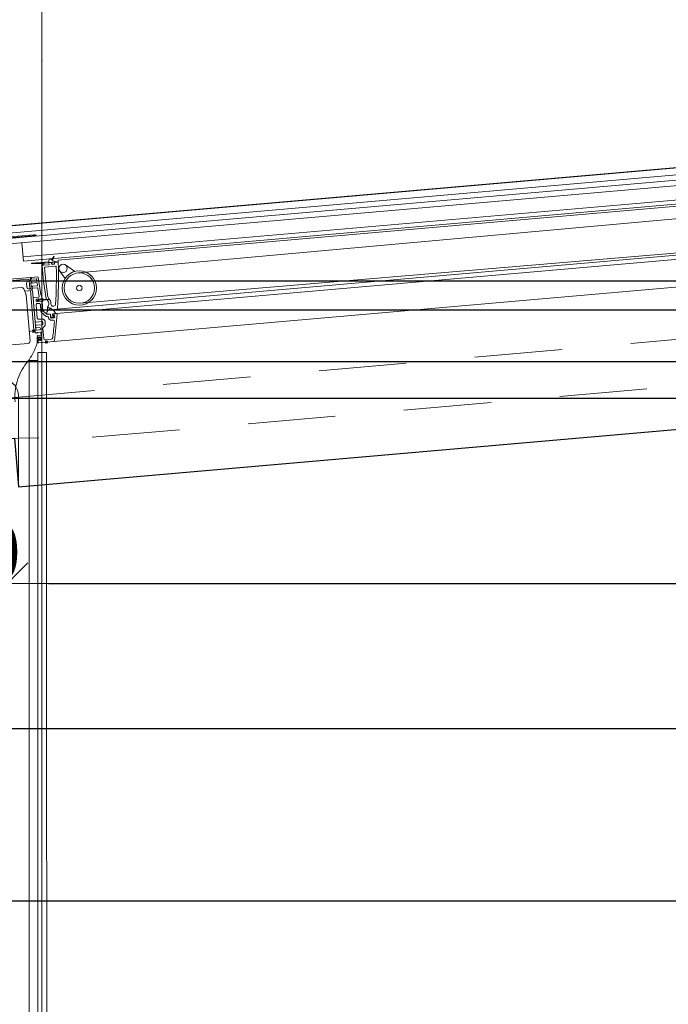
# Model space of a CAD drawing. Header units: metres. Extents: x -12 to 62.3, y -22.2 to 2.8.
# Tile 109 of 214: x 24.8 to 25.7, y -2.5 to -1.1. Entities that reach past the tile are written whole.
import ezdxf

# ---------------------------------------------------------------- set-up
doc = ezdxf.new("R2010")
doc.units = ezdxf.units.M
doc.header["$LTSCALE"] = 20
doc.header["$MEASUREMENT"] = 0
for name, pattern in [('HIDDEN', [0.009525, 0.00635, -0.003175]), ('Raster', [0.2, 0.1, -0.05, 0, -0.05]), ('SNIT2', [0.02, 0.01, -0.002, 0.002, -0.002, 0.002, -0.002])]:
    doc.linetypes.add(name, pattern=pattern)
doc.layers.get('0').update_dxf_attribs({"color": 8, "lineweight": 9})
doc.layers.get('Defpoints').update_dxf_attribs({"color": 8, "lineweight": 9})
for name, color, linetype in [('Neubau__ GHIW - Attika', 8, 'Continuous'), ('Neubau__ GHIW- Attika Fassade', 8, 'Continuous'), ('Neubau_R-Konstruktionsraster gross', 33, 'Continuous'), ('Neubau_S-Linien _ Schraffuren.2D', 8, 'Continuous'), ('Neubau_T-Bemaßung', 8, 'Continuous')]:
    doc.layers.add(name, color=color, linetype=linetype)
doc.layers.add('S-Linien _ Schraffuren.2D', color=8, linetype='Continuous', lineweight=9)
doc.styles.add('ERSTELLTER_STIL_2', font='arial.ttf')
doc.dimstyles.new('ERSTELLTER_STIL__1', dxfattribs={"dimtxt": 0.0875, "dimasz": 0.059375, "dimexe": 0.18, "dimexo": 0.0625, "dimgap": 0, "dimtad": 1, "dimzin": 0, "dimdsep": 46, "dimtxsty": 'ERSTELLTER_STIL_2', "dimblk": 'ARROWHEAD_6', "dimblk1": 'ARROWHEAD_6', "dimblk2": 'ARROWHEAD_6', "dimcen": 0.09, "dimclrd": 7, "dimclre": 7, "dimclrt": 7, "dimazin": 0, "dimtfac": 1, "dimtdec": 4, "dimtmove": 0, "dimatfit": 3, "dimfxl": 1, "dimtolj": 1, "dimtzin": 0, "dimarcsym": 0})
doc.dimstyles.new('ERSTELLTER_STIL__2', dxfattribs={"dimtxt": 0.0875, "dimasz": 0.059375, "dimexe": 0.18, "dimexo": 0.0625, "dimgap": 0, "dimtad": 1, "dimtih": 1, "dimtoh": 1, "dimzin": 0, "dimdsep": 46, "dimtxsty": 'ERSTELLTER_STIL_2', "dimblk": 'ARROWHEAD_6', "dimblk1": 'ARROWHEAD_6', "dimblk2": 'ARROWHEAD_6', "dimcen": 0.09, "dimclrd": 7, "dimclre": 7, "dimclrt": 7, "dimazin": 0, "dimtfac": 1, "dimtdec": 4, "dimtmove": 0, "dimatfit": 3, "dimfxl": 1, "dimtolj": 1, "dimtzin": 0, "dimarcsym": 0})

# ---------------------------------------------------------------- blocks, each defined once
blk = doc.blocks.new('ARROWHEAD_6')
at = {"color": 0, "linetype": 'Continuous', "lineweight": 0}
for p, q in [((-0.5, -0.5), (0.5, 0.5)), ((0, 0), (-1, 0))]:
    blk.add_line(p, q, dxfattribs=at)
blk = doc.blocks.new('*D492')
at = {"layer": 'Defpoints', "color": 0, "linetype": 'Continuous', "transparency": 16777216}
for p in [(19.0274, -2.395), (43.301, -2.395), (45.355, -2.695)]:
    blk.add_point(p, dxfattribs=at)
at = {"layer": 'Neubau_T-Bemaßung', "linetype": 'Continuous', "lineweight": -2, "transparency": 16777216}
for p, q in [((19.0274, -2.3356), (19.0274, -2.2763)), ((43.2385, -2.395), (18.8474, -2.395)), ((19.0274, -2.395), (19.0274, -2.4317)), ((19.0274, -2.695), (19.0274, -2.6586)), ((45.2925, -2.695), (18.8474, -2.695)), ((19.0274, -2.7544), (19.0274, -2.8138))]:
    blk.add_line(p, q, dxfattribs=at)
at = {"layer": 'Neubau_T-Bemaßung', "linetype": 'Continuous', "lineweight": -2, "transparency": 16777216, "xscale": 0.059375, "yscale": 0.059375, "zscale": 0.059375}
for p, rotation in [((19.0274, -2.395), 270), ((19.0274, -2.695), 90)]:
    blk.add_blockref('ARROWHEAD_6', p, dxfattribs=dict(at, rotation=rotation))
at = {"layer": 'Neubau_T-Bemaßung', "linetype": 'Continuous', "transparency": 16777216, "insert": (19.0274, -2.5451), "char_height": 0.0875, "attachment_point": 5, "rotation": 90, "style": 'ERSTELLTER_STIL_2'}
blk.add_mtext('\\A1;0.30', dxfattribs=at)
blk = doc.blocks.new('*D493')
at = {"layer": 'Defpoints', "color": 0, "linetype": 'Continuous', "transparency": 16777216}
for p in [(19.0274, -2.145), (55.892, -2.145), (43.301, -2.395)]:
    blk.add_point(p, dxfattribs=at)
at = {"layer": 'Neubau_T-Bemaßung', "linetype": 'Continuous', "lineweight": -2, "transparency": 16777216}
for p, q in [((19.0274, -2.0856), (19.0274, -2.0263)), ((55.8295, -2.145), (18.8474, -2.145)), ((19.0274, -2.145), (19.0274, -2.1562)), ((19.0274, -2.395), (19.0274, -2.3841)), ((43.2385, -2.395), (18.8474, -2.395)), ((19.0274, -2.4544), (19.0274, -2.5138))]:
    blk.add_line(p, q, dxfattribs=at)
at = {"layer": 'Neubau_T-Bemaßung', "linetype": 'Continuous', "lineweight": -2, "transparency": 16777216, "xscale": 0.059375, "yscale": 0.059375, "zscale": 0.059375}
for p, rotation in [((19.0274, -2.145), 270), ((19.0274, -2.395), 90)]:
    blk.add_blockref('ARROWHEAD_6', p, dxfattribs=dict(at, rotation=rotation))
at = {"layer": 'Neubau_T-Bemaßung', "linetype": 'Continuous', "transparency": 16777216, "insert": (19.0274, -2.2701), "char_height": 0.0875, "attachment_point": 5, "rotation": 90, "style": 'ERSTELLTER_STIL_2'}
blk.add_mtext('\\A1;0.25', dxfattribs=at)
blk = doc.blocks.new('*D501')
at = {"layer": 'Defpoints', "color": 0, "linetype": 'Continuous', "transparency": 16777216}
for p in [(19.3774, -2.395), (43.301, -2.395), (45.355, -2.695)]:
    blk.add_point(p, dxfattribs=at)
at = {"layer": 'Neubau_T-Bemaßung', "linetype": 'Continuous', "lineweight": -2, "transparency": 16777216}
for p, q in [((19.3774, -2.3356), (19.3774, -2.2763)), ((43.2385, -2.395), (19.1974, -2.395)), ((19.3774, -2.395), (19.3774, -2.4317)), ((19.3774, -2.695), (19.3774, -2.6586)), ((45.2925, -2.695), (19.1974, -2.695)), ((19.3774, -2.7544), (19.3774, -2.8138))]:
    blk.add_line(p, q, dxfattribs=at)
at = {"layer": 'Neubau_T-Bemaßung', "linetype": 'Continuous', "lineweight": -2, "transparency": 16777216, "xscale": 0.059375, "yscale": 0.059375, "zscale": 0.059375}
for p, rotation in [((19.3774, -2.395), 270), ((19.3774, -2.695), 90)]:
    blk.add_blockref('ARROWHEAD_6', p, dxfattribs=dict(at, rotation=rotation))
at = {"layer": 'Neubau_T-Bemaßung', "linetype": 'Continuous', "transparency": 16777216, "insert": (19.3774, -2.5451), "char_height": 0.0875, "attachment_point": 5, "rotation": 90, "style": 'ERSTELLTER_STIL_2'}
blk.add_mtext('\\A1;0.30', dxfattribs=at)
blk = doc.blocks.new('*D442')
at = {"layer": 'Defpoints', "color": 0, "linetype": 'Continuous', "transparency": 16777216}
for p in [(2.6448, -2.395), (43.301, -2.395), (45.355, -2.695)]:
    blk.add_point(p, dxfattribs=at)
at = {"layer": 'Neubau_T-Bemaßung', "linetype": 'Continuous', "lineweight": -2, "transparency": 16777216}
for p, q in [((2.6448, -2.3356), (2.6448, -2.2763)), ((43.2385, -2.395), (2.4648, -2.395)), ((2.6448, -2.395), (2.6448, -2.4317)), ((2.6448, -2.695), (2.6448, -2.6586)), ((45.2925, -2.695), (2.4648, -2.695)), ((2.6448, -2.7544), (2.6448, -2.8138))]:
    blk.add_line(p, q, dxfattribs=at)
at = {"layer": 'Neubau_T-Bemaßung', "linetype": 'Continuous', "lineweight": -2, "transparency": 16777216, "xscale": 0.059375, "yscale": 0.059375, "zscale": 0.059375}
for p, rotation in [((2.6448, -2.395), 270), ((2.6448, -2.695), 90)]:
    blk.add_blockref('ARROWHEAD_6', p, dxfattribs=dict(at, rotation=rotation))
at = {"layer": 'Neubau_T-Bemaßung', "linetype": 'Continuous', "transparency": 16777216, "insert": (2.6448, -2.5451), "char_height": 0.0875, "attachment_point": 5, "rotation": 90, "style": 'ERSTELLTER_STIL_2'}
blk.add_mtext('\\A1;0.30', dxfattribs=at)
blk = doc.blocks.new('*D443')
at = {"layer": 'Defpoints', "color": 0, "linetype": 'Continuous', "transparency": 16777216}
for p in [(2.6448, -2.145), (55.892, -2.145), (43.301, -2.395)]:
    blk.add_point(p, dxfattribs=at)
at = {"layer": 'Neubau_T-Bemaßung', "linetype": 'Continuous', "lineweight": -2, "transparency": 16777216}
for p, q in [((2.6448, -2.0856), (2.6448, -2.0263)), ((55.8295, -2.145), (2.4648, -2.145)), ((2.6448, -2.145), (2.6448, -2.1562)), ((2.6448, -2.395), (2.6448, -2.3841)), ((43.2385, -2.395), (2.4648, -2.395)), ((2.6448, -2.4544), (2.6448, -2.5138))]:
    blk.add_line(p, q, dxfattribs=at)
at = {"layer": 'Neubau_T-Bemaßung', "linetype": 'Continuous', "lineweight": -2, "transparency": 16777216, "xscale": 0.059375, "yscale": 0.059375, "zscale": 0.059375}
for p, rotation in [((2.6448, -2.145), 270), ((2.6448, -2.395), 90)]:
    blk.add_blockref('ARROWHEAD_6', p, dxfattribs=dict(at, rotation=rotation))
at = {"layer": 'Neubau_T-Bemaßung', "linetype": 'Continuous', "transparency": 16777216, "insert": (2.6448, -2.2701), "char_height": 0.0875, "attachment_point": 5, "rotation": 90, "style": 'ERSTELLTER_STIL_2'}
blk.add_mtext('\\A1;0.25', dxfattribs=at)
blk = doc.blocks.new('*D449')
at = {"layer": 'Defpoints', "color": 0, "linetype": 'Continuous', "transparency": 16777216}
for p in [(2.9948, -2.395), (43.301, -2.395), (45.355, -2.695)]:
    blk.add_point(p, dxfattribs=at)
at = {"layer": 'Neubau_T-Bemaßung', "linetype": 'Continuous', "lineweight": -2, "transparency": 16777216}
for p, q in [((2.9948, -2.3356), (2.9948, -2.2763)), ((43.2385, -2.395), (2.8148, -2.395)), ((2.9948, -2.395), (2.9948, -2.4317)), ((2.9948, -2.695), (2.9948, -2.6586)), ((45.2925, -2.695), (2.8148, -2.695)), ((2.9948, -2.7544), (2.9948, -2.8138))]:
    blk.add_line(p, q, dxfattribs=at)
at = {"layer": 'Neubau_T-Bemaßung', "linetype": 'Continuous', "lineweight": -2, "transparency": 16777216, "xscale": 0.059375, "yscale": 0.059375, "zscale": 0.059375}
for p, rotation in [((2.9948, -2.395), 270), ((2.9948, -2.695), 90)]:
    blk.add_blockref('ARROWHEAD_6', p, dxfattribs=dict(at, rotation=rotation))
at = {"layer": 'Neubau_T-Bemaßung', "linetype": 'Continuous', "transparency": 16777216, "insert": (2.9948, -2.5451), "char_height": 0.0875, "attachment_point": 5, "rotation": 90, "style": 'ERSTELLTER_STIL_2'}
blk.add_mtext('\\A1;0.30', dxfattribs=at)
blk = doc.blocks.new('*D411')
at = {"layer": 'Defpoints', "color": 0, "linetype": 'Continuous', "transparency": 16777216}
for p in [(24.58, -1.665), (24.78, -1.665), (24.78, -1.9338)]:
    blk.add_point(p, dxfattribs=at)
at = {"layer": 'Neubau_T-Bemaßung', "linetype": 'Continuous', "lineweight": -2, "transparency": 16777216}
for p, q in [((24.58, -1.7275), (24.58, -2.1138)), ((24.78, -1.7275), (24.78, -2.1138)), ((24.6394, -1.9338), (24.7206, -1.9338))]:
    blk.add_line(p, q, dxfattribs=at)
at = {"layer": 'Neubau_T-Bemaßung', "linetype": 'Continuous', "lineweight": -2, "transparency": 16777216, "xscale": 0.059375, "yscale": 0.059375, "zscale": 0.059375, "rotation": 180}
blk.add_blockref('ARROWHEAD_6', (24.58, -1.9338), dxfattribs=at)
at = {"layer": 'Neubau_T-Bemaßung', "linetype": 'Continuous', "lineweight": -2, "transparency": 16777216, "xscale": 0.059375, "yscale": 0.059375, "zscale": 0.059375}
blk.add_blockref('ARROWHEAD_6', (24.78, -1.9338), dxfattribs=at)
at = {"layer": 'Neubau_T-Bemaßung', "linetype": 'Continuous', "transparency": 16777216, "insert": (24.68, -1.8891), "char_height": 0.0875, "attachment_point": 5, "style": 'ERSTELLTER_STIL_2'}
blk.add_mtext('\\A1;0.20', dxfattribs=at)
blk = doc.blocks.new('*D412')
at = {"layer": 'Defpoints', "color": 0, "linetype": 'Continuous', "transparency": 16777216}
for p in [(24.78, -1.665), (30.03, -1.665), (30.03, -1.9338)]:
    blk.add_point(p, dxfattribs=at)
at = {"layer": 'Neubau_T-Bemaßung', "linetype": 'Continuous', "lineweight": -2, "transparency": 16777216}
for p, q in [((24.78, -1.7275), (24.78, -2.1138)), ((30.03, -1.7275), (30.03, -2.1138)), ((24.8394, -1.9338), (29.9706, -1.9338))]:
    blk.add_line(p, q, dxfattribs=at)
at = {"layer": 'Neubau_T-Bemaßung', "linetype": 'Continuous', "lineweight": -2, "transparency": 16777216, "xscale": 0.059375, "yscale": 0.059375, "zscale": 0.059375, "rotation": 180}
blk.add_blockref('ARROWHEAD_6', (24.78, -1.9338), dxfattribs=at)
at = {"layer": 'Neubau_T-Bemaßung', "linetype": 'Continuous', "lineweight": -2, "transparency": 16777216, "xscale": 0.059375, "yscale": 0.059375, "zscale": 0.059375}
blk.add_blockref('ARROWHEAD_6', (30.03, -1.9338), dxfattribs=at)
at = {"layer": 'Neubau_T-Bemaßung', "linetype": 'Continuous', "transparency": 16777216, "insert": (27.4015, -1.8891), "char_height": 0.0875, "attachment_point": 5, "style": 'ERSTELLTER_STIL_2'}
blk.add_mtext('\\A1;5.25', dxfattribs=at)
blk = doc.blocks.new('*D426')
at = {"layer": 'Defpoints', "color": 0, "linetype": 'Continuous', "transparency": 16777216}
for p in [(8.7601, -2.395), (43.301, -2.395), (45.355, -2.695)]:
    blk.add_point(p, dxfattribs=at)
at = {"layer": 'Neubau_T-Bemaßung', "linetype": 'Continuous', "lineweight": -2, "transparency": 16777216}
for p, q in [((8.7601, -2.3356), (8.7601, -2.2763)), ((43.2385, -2.395), (8.5801, -2.395)), ((8.7601, -2.395), (8.7601, -2.4317)), ((8.7601, -2.695), (8.7601, -2.6586)), ((45.2925, -2.695), (8.5801, -2.695)), ((8.7601, -2.7544), (8.7601, -2.8138))]:
    blk.add_line(p, q, dxfattribs=at)
at = {"layer": 'Neubau_T-Bemaßung', "linetype": 'Continuous', "lineweight": -2, "transparency": 16777216, "xscale": 0.059375, "yscale": 0.059375, "zscale": 0.059375}
for p, rotation in [((8.7601, -2.395), 270), ((8.7601, -2.695), 90)]:
    blk.add_blockref('ARROWHEAD_6', p, dxfattribs=dict(at, rotation=rotation))
at = {"layer": 'Neubau_T-Bemaßung', "linetype": 'Continuous', "transparency": 16777216, "insert": (8.7601, -2.5451), "char_height": 0.0875, "attachment_point": 5, "rotation": 90, "style": 'ERSTELLTER_STIL_2'}
blk.add_mtext('\\A1;0.30', dxfattribs=at)
blk = doc.blocks.new('*D427')
at = {"layer": 'Defpoints', "color": 0, "linetype": 'Continuous', "transparency": 16777216}
for p in [(8.7601, -2.145), (55.892, -2.145), (43.301, -2.395)]:
    blk.add_point(p, dxfattribs=at)
at = {"layer": 'Neubau_T-Bemaßung', "linetype": 'Continuous', "lineweight": -2, "transparency": 16777216}
for p, q in [((8.7601, -2.0856), (8.7601, -2.0263)), ((55.8295, -2.145), (8.5801, -2.145)), ((8.7601, -2.145), (8.7601, -2.1562)), ((8.7601, -2.395), (8.7601, -2.3841)), ((43.2385, -2.395), (8.5801, -2.395)), ((8.7601, -2.4544), (8.7601, -2.5138))]:
    blk.add_line(p, q, dxfattribs=at)
at = {"layer": 'Neubau_T-Bemaßung', "linetype": 'Continuous', "lineweight": -2, "transparency": 16777216, "xscale": 0.059375, "yscale": 0.059375, "zscale": 0.059375}
for p, rotation in [((8.7601, -2.145), 270), ((8.7601, -2.395), 90)]:
    blk.add_blockref('ARROWHEAD_6', p, dxfattribs=dict(at, rotation=rotation))
at = {"layer": 'Neubau_T-Bemaßung', "linetype": 'Continuous', "transparency": 16777216, "insert": (8.7601, -2.2701), "char_height": 0.0875, "attachment_point": 5, "rotation": 90, "style": 'ERSTELLTER_STIL_2'}
blk.add_mtext('\\A1;0.25', dxfattribs=at)
blk = doc.blocks.new('*D433')
at = {"layer": 'Defpoints', "color": 0, "linetype": 'Continuous', "transparency": 16777216}
for p in [(9.1101, -2.395), (43.301, -2.395), (45.355, -2.695)]:
    blk.add_point(p, dxfattribs=at)
at = {"layer": 'Neubau_T-Bemaßung', "linetype": 'Continuous', "lineweight": -2, "transparency": 16777216}
for p, q in [((9.1101, -2.3356), (9.1101, -2.2763)), ((43.2385, -2.395), (8.9301, -2.395)), ((9.1101, -2.395), (9.1101, -2.4317)), ((9.1101, -2.695), (9.1101, -2.6586)), ((45.2925, -2.695), (8.9301, -2.695)), ((9.1101, -2.7544), (9.1101, -2.8138))]:
    blk.add_line(p, q, dxfattribs=at)
at = {"layer": 'Neubau_T-Bemaßung', "linetype": 'Continuous', "lineweight": -2, "transparency": 16777216, "xscale": 0.059375, "yscale": 0.059375, "zscale": 0.059375}
for p, rotation in [((9.1101, -2.395), 270), ((9.1101, -2.695), 90)]:
    blk.add_blockref('ARROWHEAD_6', p, dxfattribs=dict(at, rotation=rotation))
at = {"layer": 'Neubau_T-Bemaßung', "linetype": 'Continuous', "transparency": 16777216, "insert": (9.1101, -2.5451), "char_height": 0.0875, "attachment_point": 5, "rotation": 90, "style": 'ERSTELLTER_STIL_2'}
blk.add_mtext('\\A1;0.30', dxfattribs=at)

msp = doc.modelspace()

# ---------------------------------------------------------------- linework, layer by layer
at = {"layer": 'Neubau__ GHIW - Attika', "linetype": 'Continuous'}
msp.add_line((24.78, -1.665), (30.03, -1.665), dxfattribs=at)
at = {"layer": 'Neubau__ GHIW- Attika Fassade', "linetype": 'Continuous'}
for p, q in [((45.81, -1.4949), (12.6, -1.4949)), ((45.0223, -1.537), (12.6, -1.537)), ((45.0223, -1.612), (12.6, -1.612))]:
    msp.add_line(p, q, dxfattribs=at)
at = {"layer": 'Neubau_R-Konstruktionsraster gross', "linetype": 'Raster', "lineweight": 9}
for q in [(24.83, -0.175), (24.83, -15.175)]:
    msp.add_line((24.83, -1.175), q, dxfattribs=at)
msp.add_point((24.83, -1.175), dxfattribs=at)
msp.add_point((24.83, -1.175), dxfattribs=at)
at = {"layer": 'Neubau_S-Linien _ Schraffuren.2D', "linetype": 'Continuous', "flags": 128}
msp.add_lwpolyline([(24.7239, -1.4897), (24.4408, -1.5144), (24.4437, -1.7278), (24.7901, -1.7231), (24.7962, -1.7935), (27.405, -1.5656), (30.0137, -1.7936), (30.0199, -1.7232), (30.3663, -1.7278), (30.3691, -1.5144), (30.0861, -1.4897), (30.0921, -1.4207), (30.0467, -1.4167), (27.5001, -1.1942), (27.5037, -1.1525), (27.5021, -1.1509), (27.4048, -1.1424), (27.3079, -1.1509), (27.3063, -1.1528), (27.3109, -1.1941), (24.7633, -1.4167), (24.7179, -1.4206)], close=True, dxfattribs=at)
at = {"layer": 'S-Linien _ Schraffuren.2D', "linetype": 'Continuous'}
for p, q in [((24.8028, -1.4598), (27.3364, -1.2385)), ((24.8824, -1.4829), (27.2171, -1.2717)), ((26.8263, -1.3635), (24.8862, -1.5269)), ((24.8642, -1.4713), (24.8777, -1.4808)), ((24.8557, -1.4798), (24.8635, -1.491))]:
    msp.add_line(p, q, dxfattribs=at)
at = {"layer": 'S-Linien _ Schraffuren.2D', "linetype": 'HIDDEN'}
msp.add_line((24.78, -1.665), (27.405, -1.4334), dxfattribs=at)
at = {"layer": 'S-Linien _ Schraffuren.2D', "color": 21, "linetype": 'Continuous'}
for points in [[(24.7367, -1.419), (27.3111, -1.1941)], [(24.7376, -1.429), (27.3119, -1.2041)], [(27.3346, -1.2178), (24.7432, -1.4442), (24.741, -1.4424), (24.7407, -1.4384), (24.7425, -1.4362), (27.3339, -1.2098), (27.3369, -1.2444)], [(27.3369, -1.2444), (24.8033, -1.4658), (24.801, -1.4391)], [(24.8537, -1.467), (24.8536, -1.4645), (27.3372, -1.2475)], [(24.8509, -1.5419), (27.3334, -1.325)], [(24.8516, -1.5358), (27.3319, -1.3191)], [(24.8472, -1.5824), (27.3435, -1.3643)], [(24.8115, -1.5679), (24.8164, -1.5668), (24.8165, -1.5667), (24.8166, -1.5667), (24.8166, -1.5667), (24.8167, -1.5666), (24.8168, -1.5666), (24.8169, -1.5666), (24.817, -1.5665), (24.8171, -1.5665), (24.8172, -1.5665), (24.8173, -1.5664), (24.8174, -1.5664), (24.8174, -1.5664), (24.8175, -1.5663), (24.8176, -1.5663), (24.8177, -1.5663), (24.8177, -1.5662), (24.8178, -1.5662), (24.8179, -1.5662), (24.8179, -1.5661), (24.818, -1.5661), (24.818, -1.5661), (24.8181, -1.5661), (24.8181, -1.566), (24.8181, -1.566), (24.8182, -1.566), (24.8182, -1.5659), (24.8182, -1.5659), (24.8182, -1.5659), (24.8183, -1.5659), (24.8213, -1.5656), (24.8163, -1.5083), (24.8048, -1.5093)], [(24.8183, -1.5659), (24.8133, -1.5086)], [(24.8165, -1.5693), (24.82, -1.5657)], [(24.8165, -1.5657), (24.82, -1.5693)], [(24.8382, -1.5851), (24.8347, -1.5816)], [(24.8382, -1.5816), (24.8347, -1.5851)], [(24.837, -3.075), (24.8365, -1.5983), (24.824, -1.5983), (24.8239, -2.0017)], [(24.8239, -3.075), (24.824, -1.6103), (24.8115, -1.6103), (24.8114, -3.075)]]:
    msp.add_lwpolyline(points, dxfattribs=at)
for points in [[(24.7388, -1.4359), (24.8212, -1.4287, 0.813522), (24.8213, -1.4281), (24.8203, -1.4278, 0.109497), (24.8181, -1.4275), (24.7364, -1.4346, 0.829834)], [(24.7719, -1.4932), (24.8129, -1.4896, -0.419621), (24.8132, -1.4898), (24.8136, -1.4949, 0.410596), (24.8138, -1.4951), (24.8149, -1.495, -0.420992), (24.8151, -1.4952), (24.8153, -1.4968, -0.408125), (24.8151, -1.497), (24.814, -1.4971, 0.420084), (24.8138, -1.4973), (24.8143, -1.5029, 0.40789), (24.8145, -1.503), (24.8156, -1.503, -0.420315), (24.8158, -1.5031), (24.8161, -1.5062, -0.409313), (24.8159, -1.5064), (24.8143, -1.5066, -0.407229), (24.8141, -1.5064), (24.814, -1.5053, 0.420886), (24.8138, -1.5051), (24.8127, -1.5052, -0.40716), (24.8125, -1.505), (24.8115, -1.4938, 0.414789), (24.8093, -1.492), (24.7721, -1.4952, -0.19876)], [(24.8116, -1.4947, 0.414299), (24.811, -1.4942), (24.8109, -1.4942, 0.01588), (24.8108, -1.4942, 0.395944), (24.8078, -1.498), (24.8083, -1.5032, 0.396181), (24.8119, -1.5064, 0.015722), (24.812, -1.5064), (24.8121, -1.5064, 0.41415), (24.8125, -1.5058), (24.8125, -1.505)], [(27.405, -1.5656), (24.7962, -1.7935), (24.7962, -1.662, 0.414214), (24.7712, -1.637), (24.748, -1.637)]]:
    msp.add_lwpolyline(points, format="xyb", dxfattribs=at)
for points in [[(24.8538, -1.4675), (24.8539, -1.4675, 0.564964), (24.8537, -1.4671), (24.8456, -1.4652, -0.489678), (24.8452, -1.4645), (24.8477, -1.4593, 0.923621), (24.8472, -1.459), (24.8437, -1.4639, -0.603405), (24.8432, -1.4639), (24.8427, -1.4626, 0.344173), (24.8424, -1.4624), (24.8409, -1.4625, 0.344698), (24.8406, -1.4627), (24.8401, -1.4664, -0.345969), (24.8398, -1.4666), (24.8151, -1.4688, 0.97334), (24.8151, -1.4694), (24.8286, -1.4691, 0.064732), (24.8291, -1.469), (24.8309, -1.4685, -0.777112), (24.8311, -1.4689), (24.831, -1.4691, 0.231365), (24.8308, -1.4697), (24.8309, -1.4714, 0.417449), (24.8314, -1.4719), (24.8324, -1.4718, 0.424675), (24.8329, -1.4712), (24.8327, -1.4695, 0.221666), (24.8324, -1.4689), (24.8322, -1.4688, -0.776445), (24.8324, -1.4684), (24.8343, -1.4686, 0.047592), (24.8347, -1.4686), (24.8431, -1.4678, 0.061587), (24.8435, -1.4677), (24.8448, -1.4673, -1.139747), (24.8449, -1.4678), (24.8447, -1.4678, 0.415158), (24.8445, -1.4681), (24.8445, -1.469, -0.415166), (24.8443, -1.4693), (24.8442, -1.4693, 0.83284), (24.8442, -1.4698, -0.136106), (24.8449, -1.4702, 0.230171), (24.8453, -1.4703), (24.8475, -1.4702, 0.231392), (24.8478, -1.4699, -0.136106), (24.8484, -1.4694, 0.833321), (24.8483, -1.4689), (24.8482, -1.4689, -0.412515), (24.8479, -1.4687), (24.8478, -1.4678, 0.421329), (24.8476, -1.4675), (24.8473, -1.4676, -1.092587), (24.8473, -1.4671), (24.8536, -1.4676, 0.241049)], [(24.831, -1.4719, 0.424462), (24.8305, -1.4724), (24.8325, -1.4954), (24.836, -1.5202, 0.219072), (24.8364, -1.5209, -0.447211), (24.8381, -1.5327, 0.213546), (24.8379, -1.5335), (24.8382, -1.5361, 0.401195), (24.8393, -1.5369), (24.8516, -1.5358, 0.375231), (24.8525, -1.5349, 0.02233), (24.8537, -1.468, 0.432161), (24.8526, -1.467), (24.8486, -1.4673, 0.421085), (24.8482, -1.4679), (24.8483, -1.4699, -0.434215), (24.8479, -1.4704), (24.8449, -1.4707, -0.417874), (24.8443, -1.4702), (24.8442, -1.4682, 0.41945), (24.8436, -1.4678), (24.8406, -1.468, 0.417808), (24.8402, -1.4686), (24.8404, -1.4706, -0.442021), (24.8399, -1.4711)], [(24.843, -1.5281, 0.457605), (24.8462, -1.5313), (24.8471, -1.5312, 0.374299), (24.8499, -1.5284, 0.018129), (24.8508, -1.4742, 0.436025), (24.8497, -1.4733), (24.8347, -1.4746, 0.419686), (24.8338, -1.4757), (24.8355, -1.495), (24.8387, -1.5178, 0.168607), (24.8396, -1.5196, -0.220699)], [(24.8257, -1.5843), (24.8472, -1.5824, 0.353359), (24.8481, -1.5815, 0.012909), (24.8519, -1.543, 0.462044), (24.8509, -1.5419), (24.8466, -1.5423, 0.414215), (24.8462, -1.5428), (24.8463, -1.5438, 0.414214), (24.8468, -1.5443), (24.8473, -1.5442, -0.414215), (24.8484, -1.5452), (24.8486, -1.5471, -0.414214), (24.8477, -1.5482), (24.8437, -1.5486, -0.414214), (24.8426, -1.5477), (24.8422, -1.5437, 0.414213), (24.8412, -1.5428), (24.8376, -1.5431, -0.198912), (24.8369, -1.5429), (24.8318, -1.5386, -0.198913), (24.8315, -1.538), (24.8303, -1.5242, 0.414213), (24.8297, -1.5237), (24.8229, -1.5243, -0.414214), (24.8218, -1.5234), (24.8217, -1.5222, -0.414214), (24.8226, -1.5211), (24.8295, -1.5205, 0.414214), (24.8299, -1.52), (24.8295, -1.5152, 0.414215), (24.829, -1.5147), (24.8287, -1.5148, -0.398961), (24.8282, -1.5143), (24.8247, -1.4896, 0.39896), (24.8236, -1.4887), (24.8151, -1.4894, 0.414214), (24.8147, -1.49), (24.8148, -1.4918, 0.414213), (24.8154, -1.4922), (24.8217, -1.4917, -0.398959), (24.8223, -1.4921), (24.8224, -1.4935, -0.429635), (24.822, -1.494), (24.8156, -1.4946, 0.414213), (24.8151, -1.4951), (24.8153, -1.4971, 0.414214), (24.8158, -1.4976), (24.8225, -1.497, -0.39896), (24.823, -1.4974), (24.8235, -1.5011, -0.429634), (24.8231, -1.5017), (24.8162, -1.5023, 0.414213), (24.8158, -1.5028), (24.816, -1.5048, 0.414214), (24.8165, -1.5053), (24.8235, -1.5046, -0.39896), (24.8241, -1.5051), (24.8258, -1.5175, -0.429634), (24.8254, -1.5181), (24.8182, -1.5187, 0.414213), (24.8173, -1.5198), (24.8202, -1.5533, 0.414214), (24.8213, -1.5542), (24.8301, -1.5534, -0.414213), (24.8311, -1.5543), (24.8314, -1.557, -0.414214), (24.8305, -1.5581), (24.8217, -1.5589, 0.414213), (24.8208, -1.56), (24.8209, -1.5617, 0.414214), (24.822, -1.5626), (24.8263, -1.5622, -0.999997), (24.8266, -1.5656), (24.8189, -1.5663, 0.414214), (24.8182, -1.5672), (24.8183, -1.5678, 0.414214), (24.8191, -1.5685), (24.8196, -1.5685, -0.315299), (24.8206, -1.5691), (24.8211, -1.5701, 0.520566), (24.8227, -1.5703), (24.8235, -1.5695, -0.176327), (24.8241, -1.5692), (24.8274, -1.5689, -0.414213), (24.8285, -1.5698), (24.8287, -1.5722, -0.414214), (24.8278, -1.5733), (24.8242, -1.5736, 0.520567), (24.8234, -1.575), (24.8237, -1.5758, 0.315299), (24.8247, -1.5763), (24.828, -1.576, -0.414213), (24.8291, -1.577), (24.8293, -1.5794, -0.414213), (24.8284, -1.5805), (24.8268, -1.5807, -0.201513), (24.8261, -1.5804, 0.671802), (24.8245, -1.5813), (24.8246, -1.5834, 0.414214)], [(24.7523, -1.5114), (24.757, -1.565, 0.081362), (24.7572, -1.5658), (24.765, -1.5869, 0.343995), (24.7681, -1.5888), (24.81, -1.5852, 0.417513), (24.8127, -1.5819), (24.8069, -1.5148, 0.080123), (24.8067, -1.514), (24.8035, -1.5061, 0.33267), (24.8004, -1.5042), (24.7551, -1.5081, 0.42128)], [(24.8234, -1.5273, 0.414689), (24.8216, -1.5294), (24.8233, -1.5485, 0.416033), (24.8255, -1.5503), (24.8308, -1.5499, -0.198695), (24.8322, -1.5503), (24.8338, -1.5517, -0.219393), (24.8345, -1.553), (24.8349, -1.5578, -0.220082), (24.8345, -1.5592), (24.8319, -1.5623, 0.23761), (24.8315, -1.5637), (24.8327, -1.5781, 0.416161), (24.8349, -1.58), (24.8438, -1.5792, 0.352799), (24.8456, -1.5774, 0.008033), (24.8481, -1.5536, 0.467932), (24.8459, -1.5514), (24.8432, -1.5516, -0.184893), (24.8418, -1.5512), (24.8405, -1.5503, -0.213503), (24.8397, -1.5488), (24.8396, -1.5479, 0.414906), (24.8374, -1.5461), (24.837, -1.5462, -0.202164), (24.8356, -1.5457), (24.8293, -1.5404, -0.194018), (24.8286, -1.5391), (24.8277, -1.5289, 0.415768), (24.8255, -1.5271)], [(24.8256, -1.523, 0.142119), (24.8277, -1.5208), (24.8279, -1.5205), (24.8285, -1.5208), (24.8281, -1.5216, 0.700472), (24.8284, -1.522), (24.8294, -1.5216), (24.8293, -1.5209, -0.349103), (24.8294, -1.5207), (24.83, -1.5205), (24.8299, -1.5199), (24.8305, -1.5198, -0.416124), (24.8313, -1.5205), (24.8313, -1.5208), (24.8308, -1.5212, 0.759052), (24.8309, -1.5215), (24.8359, -1.5213), (24.8407, -1.5208, -1.006357), (24.8408, -1.5214), (24.8359, -1.5219), (24.831, -1.5224, 0.769882), (24.8309, -1.5228), (24.8315, -1.5231), (24.8315, -1.5234, -0.414678), (24.8309, -1.5242), (24.8303, -1.5243), (24.8302, -1.5237), (24.8245, -1.5242, -0.574295), (24.8237, -1.523), (24.8248, -1.5204), (24.8257, -1.5208), (24.8247, -1.523, 0.281338), (24.8247, -1.5232, 0.7418), (24.8252, -1.523)], [(24.8394, -1.5331, -0.208622), (24.8497, -1.5413, -0.55671), (24.8493, -1.5421), (24.8463, -1.5423, 0.416249), (24.846, -1.5427), (24.846, -1.5429, -0.414771), (24.8456, -1.5434), (24.8455, -1.5434, 0.41867), (24.8452, -1.5437), (24.8453, -1.545, 1.099796), (24.8461, -1.5456), (24.8468, -1.5444, -0.340453), (24.8469, -1.5443), (24.8473, -1.5444, -0.450893), (24.8475, -1.5448), (24.847, -1.5469, -0.315804), (24.8461, -1.5477), (24.8438, -1.5479, -0.416498), (24.8427, -1.547), (24.8424, -1.543, 0.418037), (24.842, -1.5427), (24.8393, -1.5429, -0.523772), (24.8372, -1.5404, -0.218245), (24.8414, -1.5355, 0.627672), (24.8414, -1.5346, 0.036041), (24.8392, -1.5337, -0.97682)], [(24.8231, -1.5762), (24.8236, -1.5841, 0.415384), (24.824, -1.5843), (24.8244, -1.5843, 0.415328), (24.8246, -1.584), (24.8244, -1.5806, -0.478913), (24.8247, -1.5803), (24.8264, -1.5801, -0.28095), (24.8269, -1.5804), (24.8271, -1.5808, 0.504172), (24.8275, -1.5809), (24.8299, -1.5784, 0.474097), (24.8298, -1.5777), (24.8271, -1.5757, 0.515304), (24.8267, -1.5758), (24.8266, -1.5761, -0.311895), (24.8262, -1.5765), (24.8244, -1.5766, -0.378916), (24.8241, -1.5763), (24.8241, -1.5762, 0.414205), (24.8237, -1.5759), (24.8233, -1.5759, 0.414205)], [(24.8279, -1.579), (24.8286, -1.5783, 0.468175), (24.8285, -1.578), (24.8278, -1.5774, 0.16557), (24.8276, -1.5774), (24.8247, -1.5776, 0.422712), (24.8244, -1.5778), (24.8245, -1.579, 0.419371), (24.8248, -1.5793), (24.8278, -1.579, 0.170361)]]:
    msp.add_lwpolyline(points, format="xyb", close=True, dxfattribs=at)
at = {"layer": 'S-Linien _ Schraffuren.2D', "color": 21, "linetype": 'HIDDEN'}
msp.add_lwpolyline([(24.4715, -1.7232), (24.4715, -1.7274), (24.903, -1.7216), (27.405, -1.503)], dxfattribs=at)
at = {"layer": 'S-Linien _ Schraffuren.2D', "color": 21, "linetype": 'SNIT2'}
msp.add_lwpolyline([(24.8233, -1.5757), (24.8233, -1.5843, -0.08833), (24.8075, -1.6141, 0.194877), (24.7912, -1.6699)], format="xyb", dxfattribs=at)
at = {"layer": 'S-Linien _ Schraffuren.2D', "linetype": 'Continuous'}
for centre, radius in [((24.8607, -1.4763), 0.00612), ((24.8843, -1.5049), 0.025), ((24.8843, -1.5049), 0.0221), ((24.8843, -1.5049), 0.004), ((24.8182, -1.5675), 0.0015), ((24.8365, -1.5833), 0.0015)]:
    msp.add_circle(centre, radius, dxfattribs=at)

# ---------------------------------------------------------------- dimensions: what is measured, and where the dimension line sits
at = {"layer": 'Neubau_T-Bemaßung', "linetype": 'Continuous'}
for base, p1, p2, picture, middle in [((24.78, -1.9338), (24.58, -1.665), (24.78, -1.665), '*D411', (24.68, -1.9338)), ((30.03, -1.9338), (24.78, -1.665), (30.03, -1.665), '*D412', (27.4015, -1.9338))]:
    dim = msp.add_linear_dim(base=base, p1=p1, p2=p2, dimstyle='ERSTELLTER_STIL__2', override={"dimclrd": 256, "dimclre": 256, "dimclrt": 256}, dxfattribs=at)
    dim.commit()
    dim.dimension.update_dxf_attribs({"geometry": picture, "text_midpoint": middle, "dimtype": 160})
for base, p1, p2, picture, middle in [((2.6448, -2.145), (43.301, -2.395), (55.892, -2.145), '*D443', (2.6448, -2.2701)), ((8.7601, -2.145), (43.301, -2.395), (55.892, -2.145), '*D427', (8.7601, -2.2701)), ((19.0274, -2.145), (43.301, -2.395), (55.892, -2.145), '*D493', (19.0274, -2.2701)), ((2.6448, -2.395), (45.355, -2.695), (43.301, -2.395), '*D442', (2.6448, -2.5451)), ((2.9948, -2.395), (45.355, -2.695), (43.301, -2.395), '*D449', (2.9948, -2.5451)), ((8.7601, -2.395), (45.355, -2.695), (43.301, -2.395), '*D426', (8.7601, -2.5451)), ((9.1101, -2.395), (45.355, -2.695), (43.301, -2.395), '*D433', (9.1101, -2.5451)), ((19.0274, -2.395), (45.355, -2.695), (43.301, -2.395), '*D492', (19.0274, -2.5451)), ((19.3774, -2.395), (45.355, -2.695), (43.301, -2.395), '*D501', (19.3774, -2.5451))]:
    dim = msp.add_linear_dim(base=base, p1=p1, p2=p2, angle=90, dimstyle='ERSTELLTER_STIL__1', override={"dimclrd": 256, "dimclre": 256, "dimclrt": 256}, dxfattribs=at)
    dim.commit()
    dim.dimension.update_dxf_attribs({"geometry": picture, "text_midpoint": middle, "dimtype": 160, "text_rotation": 90})

doc.saveas('drawing.dxf')
